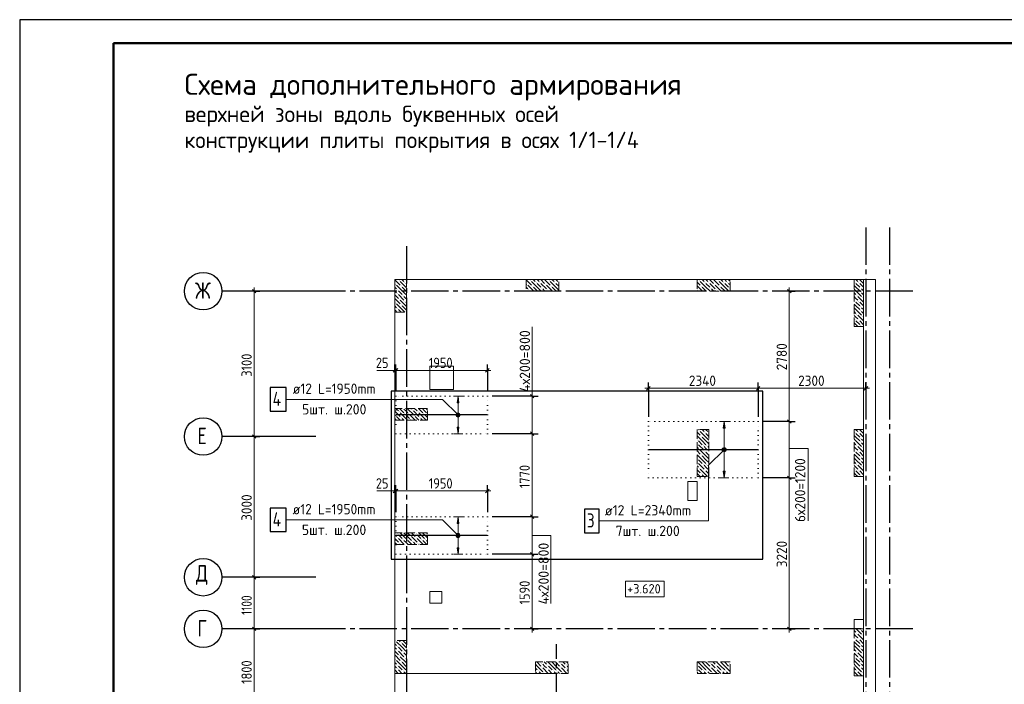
# Model space of a CAD drawing. Header units: millimetres. Extents: x 0 to 42000, y 0 to 29700.
# Tile 2 of 6: x 0 to 21000, y 15530 to 29700. Entities that reach past the tile are written whole.
import ezdxf

# ---------------------------------------------------------------- set-up
doc = ezdxf.new("R2010")
doc.units = ezdxf.units.MM
for name, pattern in [('______2', [270, 200, -70]), ('______5', [1100, 800, -100, 100, -100]), ('______9', [100, 0, -100])]:
    doc.linetypes.add(name, pattern=pattern)
for name, color, linetype, lineweight in [('Standard', 7, 'Continuous', 25), ('ДОП Верх по Х', 7, 'Continuous', 18), ('ЖБ Перекрытие верхний уровень_1', 7, 'Continuous', 18), ('Общий01', 7, 'Continuous', 13), ('Позиционная метка номер позиции', 7, 'Continuous', 13), ('Примечания', 7, 'Continuous', 13), ('Размерная линия_ общее', 7, 'Continuous', 13), ('Текст_ общее', 7, 'Continuous', 25)]:
    doc.layers.add(name, color=color, linetype=linetype, lineweight=lineweight)
doc.layers.add('ЖБ Пилон', color=7, linetype='______2', lineweight=13, true_color=0xa0a0a0)
doc.layers.add('Оси', color=7, linetype='______5', lineweight=13, true_color=0x656565)
doc.styles.add('ISOCPEUR', font='txt')

msp = doc.modelspace()

# ---------------------------------------------------------------- hatches: boundary and pattern name
at = {"layer": 'ДОП Верх по Х', "linetype": 'Continuous', "lineweight": 13, "transparency": 33554687}
for points in [[(9369, 21532), (9349, 21672), (9329, 21532)], [(15047, 20992), (15027, 21132), (15007, 20992)], [(9369, 18962), (9349, 19102), (9329, 18962)]]:
    msp.add_hatch(color=7, dxfattribs=at).paths.add_polyline_path(points)
for points in [[(9369, 21012), (9349, 20872), (9329, 21012)], [(15047, 20072), (15027, 19932), (15007, 20072)], [(9369, 18442), (9349, 18302), (9329, 18442)]]:
    msp.add_hatch(color=7, dxfattribs=at).paths.add_polyline_path(points, flags=16)
at = {"layer": 'ЖБ Пилон', "linetype": 'Continuous', "lineweight": 18, "transparency": 33554687}
for points in [[(8010, 24059), (8016, 24066), (8023, 24059), (8016, 24053)], [(8050, 23939), (8056, 23946), (8063, 23939), (8056, 23933)], [(8090, 24139), (8096, 24146), (8103, 24139), (8096, 24133)], [(8130, 24019), (8136, 24026), (8143, 24019), (8136, 24013)], [(8210, 24099), (8216, 24106), (8223, 24099), (8216, 24093)], [(10810, 24059), (10816, 24066), (10823, 24059), (10816, 24053)], [(10850, 23939), (10856, 23946), (10863, 23939), (10856, 23933)], [(10890, 24139), (10896, 24146), (10903, 24139), (10896, 24133)], [(10930, 24019), (10936, 24026), (10943, 24019), (10936, 24013)], [(11010, 24099), (11016, 24106), (11023, 24099), (11016, 24093)], [(11090, 24099), (11096, 24106), (11103, 24099), (11096, 24093)], [(11130, 23979), (11136, 23986), (11143, 23979), (11136, 23973)], [(11210, 24059), (11216, 24066), (11223, 24059), (11216, 24053)], [(11250, 23939), (11256, 23946), (11263, 23939), (11256, 23933)], [(11290, 24139), (11296, 24146), (11303, 24139), (11296, 24133)], [(11330, 24019), (11336, 24026), (11343, 24019), (11336, 24013)], [(11410, 24099), (11416, 24106), (11423, 24099), (11416, 24093)], [(11490, 24099), (11496, 24106), (11500, 24102), (11500, 24096), (11496, 24093)], [(14450, 23939), (14456, 23946), (14463, 23939), (14456, 23933)], [(14490, 24139), (14496, 24146), (14503, 24139), (14496, 24133)], [(14530, 24019), (14536, 24026), (14543, 24019), (14536, 24013)], [(14610, 24099), (14616, 24106), (14623, 24099), (14616, 24093)], [(14690, 24099), (14696, 24106), (14703, 24099), (14696, 24093)], [(14730, 23979), (14736, 23986), (14743, 23979), (14736, 23973)], [(14810, 24059), (14816, 24066), (14823, 24059), (14816, 24053)], [(14850, 23939), (14856, 23946), (14863, 23939), (14856, 23933)], [(14890, 24139), (14896, 24146), (14903, 24139), (14896, 24133)], [(14930, 24019), (14936, 24026), (14943, 24019), (14936, 24013)], [(15010, 24099), (15016, 24106), (15023, 24099), (15016, 24093)], [(15090, 24099), (15096, 24106), (15103, 24099), (15096, 24093)], [(15130, 23979), (15136, 23986), (15143, 23979), (15136, 23973)], [(17810, 24099), (17816, 24106), (17823, 24099), (17816, 24093)], [(17890, 24099), (17896, 24106), (17903, 24099), (17896, 24093)], [(17930, 23979), (17936, 23986), (17943, 23979), (17936, 23973)], [(8050, 23859), (8056, 23866), (8063, 23859), (8056, 23853)], [(8090, 23739), (8096, 23746), (8103, 23739), (8096, 23733)], [(8170, 23819), (8176, 23826), (8183, 23819), (8176, 23813)], [(17850, 23819), (17856, 23826), (17863, 23819), (17856, 23813)], [(17930, 23899), (17936, 23906), (17943, 23899), (17936, 23893)], [(17970, 23779), (17976, 23786), (17983, 23779), (17976, 23773)], [(8010, 23659), (8016, 23666), (8023, 23659), (8016, 23653)], [(8050, 23539), (8056, 23546), (8063, 23539), (8056, 23533)], [(8130, 23619), (8136, 23626), (8143, 23619), (8136, 23613)], [(8210, 23699), (8216, 23706), (8223, 23699), (8216, 23693)], [(17810, 23699), (17816, 23706), (17823, 23699), (17816, 23693)], [(17890, 23699), (17896, 23706), (17903, 23699), (17896, 23693)], [(17930, 23579), (17936, 23586), (17943, 23579), (17936, 23573)], [(8053, 23462), (8056, 23466), (8060, 23462)], [(17850, 23419), (17856, 23426), (17863, 23419), (17856, 23413)], [(17930, 23499), (17936, 23506), (17943, 23499), (17936, 23493)], [(17970, 23379), (17976, 23386), (17983, 23379), (17976, 23373)], [(17810, 23299), (17816, 23306), (17823, 23299), (17816, 23293)], [(17890, 23299), (17896, 23306), (17903, 23299), (17896, 23293)], [(17930, 23179), (17936, 23186), (17943, 23179), (17936, 23173)], [(8010, 21259), (8016, 21266), (8023, 21259), (8016, 21253)], [(8090, 21339), (8096, 21346), (8103, 21339), (8096, 21333)], [(8130, 21219), (8136, 21226), (8143, 21219), (8136, 21213)], [(8210, 21299), (8216, 21306), (8223, 21299), (8216, 21293)], [(8290, 21299), (8296, 21306), (8303, 21299), (8296, 21293)], [(8370, 21379), (8376, 21386), (8383, 21379), (8376, 21373)], [(8410, 21259), (8416, 21266), (8423, 21259), (8416, 21253)], [(8490, 21339), (8496, 21346), (8503, 21339), (8496, 21333)], [(8530, 21219), (8536, 21226), (8543, 21219), (8536, 21213)], [(8610, 21299), (8616, 21306), (8623, 21299), (8616, 21293)], [(8690, 21299), (8696, 21306), (8700, 21302), (8700, 21296), (8696, 21293)], [(8330, 21179), (8336, 21186), (8343, 21179), (8336, 21173)], [(14490, 20939), (14496, 20946), (14503, 20939), (14496, 20933)], [(14530, 20819), (14536, 20826), (14543, 20819), (14536, 20813)], [(14610, 20899), (14616, 20906), (14623, 20899), (14616, 20893)], [(14690, 20899), (14696, 20906), (14700, 20902), (14700, 20896), (14696, 20893)], [(17810, 20899), (17816, 20906), (17823, 20899), (17816, 20893)], [(17890, 20899), (17896, 20906), (17903, 20899), (17896, 20893)], [(14450, 20739), (14456, 20746), (14463, 20739), (14456, 20733)], [(14450, 20659), (14456, 20666), (14463, 20659), (14456, 20653)], [(14570, 20619), (14576, 20626), (14583, 20619), (14576, 20613)], [(14650, 20619), (14656, 20626), (14663, 20619), (14656, 20613)], [(17850, 20619), (17856, 20626), (17863, 20619), (17856, 20613)], [(17930, 20779), (17936, 20786), (17943, 20779), (17936, 20773)], [(17930, 20699), (17936, 20706), (17943, 20699), (17936, 20693)], [(17970, 20579), (17976, 20586), (17983, 20579), (17976, 20573)], [(14490, 20539), (14496, 20546), (14503, 20539), (14496, 20533)], [(14530, 20419), (14536, 20426), (14543, 20419), (14536, 20413)], [(14610, 20499), (14616, 20506), (14623, 20499), (14616, 20493)], [(14690, 20499), (14696, 20506), (14700, 20502), (14700, 20496), (14696, 20493)], [(17810, 20499), (17816, 20506), (17823, 20499), (17816, 20493)], [(17890, 20499), (17896, 20506), (17903, 20499), (17896, 20493)], [(17930, 20379), (17936, 20386), (17943, 20379), (17936, 20373)], [(14450, 20339), (14456, 20346), (14463, 20339), (14456, 20333)], [(14450, 20259), (14456, 20266), (14463, 20259), (14456, 20253)], [(14570, 20219), (14576, 20226), (14583, 20219), (14576, 20213)], [(14650, 20219), (14656, 20226), (14663, 20219), (14656, 20213)], [(17850, 20219), (17856, 20226), (17863, 20219), (17856, 20213)], [(17930, 20299), (17936, 20306), (17943, 20299), (17936, 20293)], [(17970, 20179), (17976, 20186), (17983, 20179), (17976, 20173)], [(14490, 20139), (14496, 20146), (14503, 20139), (14496, 20133)], [(14530, 20019), (14536, 20026), (14543, 20019), (14536, 20013)], [(14610, 20099), (14616, 20106), (14623, 20099), (14616, 20093)], [(14690, 20099), (14696, 20106), (14700, 20102), (14700, 20096), (14696, 20093)], [(17810, 20099), (17816, 20106), (17823, 20099), (17816, 20093)], [(17890, 20099), (17896, 20106), (17903, 20099), (17896, 20093)], [(17930, 19979), (17936, 19986), (17943, 19979), (17936, 19973)], [(8050, 18739), (8056, 18746), (8063, 18739), (8056, 18733)], [(8330, 18699), (8336, 18706), (8343, 18699), (8336, 18693)], [(8450, 18739), (8456, 18746), (8463, 18739), (8456, 18733)], [(8050, 18659), (8056, 18666), (8063, 18659), (8056, 18653)], [(8090, 18539), (8096, 18546), (8103, 18539), (8096, 18533)], [(8170, 18619), (8176, 18626), (8183, 18619), (8176, 18613)], [(8250, 18619), (8256, 18626), (8263, 18619), (8256, 18613)], [(8370, 18579), (8376, 18586), (8383, 18579), (8376, 18573)], [(8450, 18659), (8456, 18666), (8463, 18659), (8456, 18653)], [(8490, 18539), (8496, 18546), (8503, 18539), (8496, 18533)], [(8570, 18619), (8576, 18626), (8583, 18619), (8576, 18613)], [(8650, 18619), (8656, 18626), (8663, 18619), (8656, 18613)], [(17850, 16619), (17856, 16626), (17863, 16619), (17856, 16613)], [(17930, 16699), (17936, 16706), (17943, 16699), (17936, 16693)], [(8010, 16459), (8013, 16462), (8020, 16462), (8023, 16459), (8016, 16453)], [(8130, 16419), (8136, 16426), (8143, 16419), (8136, 16413)], [(17810, 16499), (17816, 16506), (17823, 16499), (17816, 16493)], [(17890, 16499), (17896, 16506), (17903, 16499), (17896, 16493)], [(17930, 16379), (17936, 16386), (17943, 16379), (17936, 16373)], [(17970, 16579), (17976, 16586), (17983, 16579), (17976, 16573)], [(8050, 16339), (8056, 16346), (8063, 16339), (8056, 16333)], [(8050, 16259), (8056, 16266), (8063, 16259), (8056, 16253)], [(8170, 16219), (8176, 16226), (8183, 16219), (8176, 16213)], [(17850, 16219), (17856, 16226), (17863, 16219), (17856, 16213)], [(17930, 16299), (17936, 16306), (17943, 16299), (17936, 16293)], [(17970, 16179), (17976, 16186), (17983, 16179), (17976, 16173)], [(8010, 16059), (8016, 16066), (8023, 16059), (8016, 16053)], [(8090, 16139), (8096, 16146), (8103, 16139), (8096, 16133)], [(8130, 16019), (8136, 16026), (8143, 16019), (8136, 16013)], [(8210, 16099), (8216, 16106), (8223, 16099), (8216, 16093)], [(11130, 15979), (11136, 15986), (11143, 15979), (11136, 15973)], [(11530, 15979), (11536, 15986), (11543, 15979), (11536, 15973)], [(14730, 15979), (14736, 15986), (14743, 15979), (14736, 15973)], [(15130, 15979), (15136, 15986), (15143, 15979), (15136, 15973)], [(17810, 16099), (17816, 16106), (17823, 16099), (17816, 16093)], [(17890, 16099), (17896, 16106), (17903, 16099), (17896, 16093)], [(17930, 15979), (17936, 15986), (17943, 15979), (17936, 15973)], [(8050, 15939), (8056, 15946), (8063, 15939), (8056, 15933)], [(8050, 15859), (8056, 15866), (8063, 15859), (8056, 15853)], [(8170, 15819), (8176, 15826), (8183, 15819), (8176, 15813)], [(11050, 15819), (11056, 15826), (11063, 15819), (11056, 15813)], [(11130, 15899), (11136, 15906), (11143, 15899), (11136, 15893)], [(11170, 15779), (11176, 15786), (11183, 15779), (11176, 15773)], [(11250, 15939), (11256, 15946), (11263, 15939), (11256, 15933)], [(11250, 15859), (11256, 15866), (11263, 15859), (11256, 15853)], [(11370, 15819), (11376, 15826), (11383, 15819), (11376, 15813)], [(11450, 15819), (11456, 15826), (11463, 15819), (11456, 15813)], [(11530, 15899), (11536, 15906), (11543, 15899), (11536, 15893)], [(11570, 15779), (11576, 15786), (11583, 15779), (11576, 15773)], [(11650, 15939), (11656, 15946), (11663, 15939), (11656, 15933)], [(11650, 15859), (11656, 15866), (11663, 15859), (11656, 15853)], [(14450, 15939), (14456, 15946), (14463, 15939), (14456, 15933)], [(14450, 15859), (14456, 15866), (14463, 15859), (14456, 15853)], [(14570, 15819), (14576, 15826), (14583, 15819), (14576, 15813)], [(14650, 15819), (14656, 15826), (14663, 15819), (14656, 15813)], [(14730, 15899), (14736, 15906), (14743, 15899), (14736, 15893)], [(14770, 15779), (14776, 15786), (14783, 15779), (14776, 15773)], [(14850, 15939), (14856, 15946), (14863, 15939), (14856, 15933)], [(14850, 15859), (14856, 15866), (14863, 15859), (14856, 15853)], [(14970, 15819), (14976, 15826), (14983, 15819), (14976, 15813)], [(15050, 15819), (15056, 15826), (15063, 15819), (15056, 15813)], [(15130, 15899), (15136, 15906), (15143, 15899), (15136, 15893)], [(17850, 15819), (17856, 15826), (17863, 15819), (17856, 15813)], [(17930, 15899), (17936, 15906), (17943, 15899), (17936, 15893)], [(17970, 15779), (17976, 15786), (17983, 15779), (17976, 15773)]]:
    msp.add_hatch(color=7, dxfattribs=at).paths.add_polyline_path(points, flags=16)
at = {"layer": 'Позиционная метка номер позиции', "linetype": 'Continuous', "lineweight": 13, "transparency": 33554687}
for points in [[(9317, 21240), (9361, 21315), (9306, 21261)], [(9306, 21261), (9361, 21315), (9338, 21315)], [(9306, 21261), (9338, 21315), (9306, 21284)], [(9306, 21284), (9338, 21315), (9317, 21304)], [(9317, 21240), (9381, 21304), (9361, 21315)], [(9338, 21229), (9381, 21304), (9317, 21240)], [(9338, 21229), (9392, 21284), (9381, 21304)], [(9361, 21229), (9392, 21284), (9338, 21229)], [(9361, 21229), (9392, 21261), (9392, 21284)], [(9392, 21261), (9361, 21229), (9381, 21240)], [(15059, 20500), (14996, 20564), (14984, 20544)], [(15059, 20500), (14984, 20544), (15039, 20489)], [(15039, 20489), (14984, 20544), (14984, 20521)], [(15039, 20489), (14984, 20521), (15016, 20489)], [(15016, 20489), (14984, 20521), (14996, 20500)], [(15071, 20521), (15016, 20575), (14996, 20564)], [(15071, 20521), (14996, 20564), (15059, 20500)], [(15071, 20544), (15039, 20575), (15016, 20575)], [(15071, 20544), (15016, 20575), (15071, 20521)], [(15039, 20575), (15071, 20544), (15059, 20564)], [(9317, 18670), (9361, 18745), (9306, 18691)], [(9306, 18691), (9361, 18745), (9338, 18745)], [(9306, 18691), (9338, 18745), (9306, 18714)], [(9306, 18714), (9338, 18745), (9317, 18734)], [(9317, 18670), (9381, 18734), (9361, 18745)], [(9338, 18659), (9381, 18734), (9317, 18670)], [(9338, 18659), (9392, 18714), (9381, 18734)], [(9361, 18659), (9392, 18714), (9338, 18659)], [(9361, 18659), (9392, 18691), (9392, 18714)], [(9392, 18691), (9361, 18659), (9381, 18670)]]:
    msp.add_hatch(color=7, dxfattribs=at).paths.add_polyline_path(points)

# ---------------------------------------------------------------- linework, layer by layer
at = {"layer": 'Standard', "color": 7, "linetype": 'Continuous', "lineweight": 25, "transparency": 33554687}
msp.add_line((2000, 29200), (2000, 1058), dxfattribs=at)
msp.add_lwpolyline([(0, 0), (42000, 0), (42000, 29700), (0, 29700), (0, 0)], close=True, dxfattribs=at)
at = {"layer": 'Standard', "color": 7, "linetype": 'Continuous', "lineweight": 50, "transparency": 33554687}
msp.add_lwpolyline([(2000, 29200), (41500, 29200), (41500, 500), (2000, 500), (2000, 29200)], close=True, dxfattribs=at)
at = {"layer": 'Standard', "color": 7, "linetype": 'Continuous', "lineweight": 13, "transparency": 33554687}
for points in [[(41500, 29200), (2000, 29200), (2000, 6000), (41500, 6000), (41500, 29200)], [(8000, 10162), (18000, 10162), (18000, 24162), (8000, 24162), (8000, 10162)], [(8000, 10162), (18250, 10162), (18250, 24162), (8000, 24162), (8000, 10162)]]:
    msp.add_lwpolyline(points, dxfattribs=at)
at = {"layer": 'Standard', "color": 254, "linetype": 'Continuous', "lineweight": 25, "true_color": 0xc4c4ff, "transparency": 33554687}
msp.add_lwpolyline([(7925, 18196), (15850, 18196), (15850, 21778), (7925, 21778), (7925, 18196)], dxfattribs=at)
at = {"layer": 'ДОП Верх по Х', "color": 7, "linetype": 'Continuous', "lineweight": 13, "transparency": 33554687}
for p, q in [((9349, 21672), (9249, 21672)), ((9349, 21672), (9329, 21532)), ((9369, 21532), (9349, 21672)), ((9349, 21672), (9449, 21672)), ((9349, 21672), (9349, 21672)), ((9329, 21532), (9369, 21532)), ((9349, 21012), (9349, 21532)), ((9349, 20872), (9329, 21012)), ((9329, 21012), (9369, 21012)), ((9369, 21012), (9349, 20872)), ((15027, 21132), (14927, 21132)), ((15027, 21132), (15007, 20992)), ((15047, 20992), (15027, 21132)), ((15027, 21132), (15127, 21132)), ((15027, 21132), (15027, 21132)), ((9349, 20872), (9249, 20872)), ((9349, 20872), (9449, 20872)), ((9349, 20872), (9349, 20872)), ((15007, 20992), (15047, 20992)), ((15027, 20072), (15027, 20992)), ((15027, 19932), (15007, 20072)), ((15007, 20072), (15047, 20072)), ((15047, 20072), (15027, 19932)), ((15027, 19932), (14927, 19932)), ((15027, 19932), (15127, 19932)), ((15027, 19932), (15027, 19932)), ((9349, 19102), (9249, 19102)), ((9349, 19102), (9329, 18962)), ((9329, 18962), (9369, 18962)), ((9369, 18962), (9349, 19102)), ((9349, 19102), (9449, 19102)), ((9349, 19102), (9349, 19102)), ((9349, 18442), (9349, 18962)), ((9349, 18302), (9249, 18302)), ((9349, 18302), (9329, 18442)), ((9329, 18442), (9369, 18442)), ((9369, 18442), (9349, 18302)), ((9349, 18302), (9449, 18302)), ((9349, 18302), (9349, 18302))]:
    msp.add_line(p, q, dxfattribs=at)
at = {"layer": 'ДОП Верх по Х', "color": 7, "linetype": 'Continuous', "lineweight": 25, "transparency": 33554687}
for p, q in [((9969, 21272), (8031, 21272)), ((15744, 20532), (13416, 20532)), ((9969, 18702), (8031, 18702))]:
    msp.add_line(p, q, dxfattribs=at)
for points in [[(5345, 21355), (5685, 21355), (5685, 21855), (5345, 21855), (5345, 21355)], [(5345, 18785), (5685, 18785), (5685, 19285), (5345, 19285), (5345, 18785)], [(12047, 18763), (12357, 18763), (12357, 19263), (12047, 19263), (12047, 18763)]]:
    msp.add_lwpolyline(points, dxfattribs=at)
at = {"layer": 'ЖБ Перекрытие верхний уровень_1', "color": 7, "linetype": 'Continuous', "lineweight": 18, "transparency": 33554687}
for p, q in [((18250, 24162), (8000, 24162)), ((8000, 24162), (8000, 15762)), ((18250, 10162), (18250, 24162)), ((9250, 22312), (8750, 22312)), ((8750, 22312), (8750, 21812)), ((9250, 21812), (9250, 22312)), ((8750, 21812), (9250, 21812)), ((14450, 19852), (14250, 19852)), ((14250, 19852), (14250, 19452)), ((14450, 19452), (14450, 19852)), ((14250, 19452), (14450, 19452)), ((9000, 17512), (8750, 17512)), ((8750, 17512), (8750, 17262)), ((9000, 17262), (9000, 17512)), ((8750, 17262), (9000, 17262)), ((18000, 16912), (17800, 16912)), ((17800, 16912), (17800, 16712)), ((18000, 16712), (18000, 16912)), ((17800, 16712), (18000, 16712)), ((8000, 15762), (11450, 15762)), ((11450, 15762), (11450, 12962))]:
    msp.add_line(p, q, dxfattribs=at)
at = {"layer": 'ЖБ Пилон', "color": 253, "linetype": '______2', "lineweight": 13, "true_color": 0xa0a0a0, "transparency": 33554687}
for p, q in [((8250, 24162), (8000, 24162)), ((8000, 24162), (8000, 23462)), ((8250, 23462), (8250, 24162)), ((10800, 24162), (10800, 23912)), ((11500, 24162), (10800, 24162)), ((11500, 23912), (11500, 24162)), ((14450, 24162), (14450, 23912)), ((15150, 24162), (14450, 24162)), ((15150, 23912), (15150, 24162)), ((18000, 24162), (17800, 24162)), ((17800, 24162), (17800, 23162)), ((18000, 23162), (18000, 24162)), ((10800, 23912), (11500, 23912)), ((14450, 23912), (15150, 23912)), ((8000, 23462), (8250, 23462)), ((17800, 23162), (18000, 23162)), ((8000, 21412), (8000, 21162)), ((8700, 21412), (8000, 21412)), ((8700, 21162), (8700, 21412)), ((8000, 21162), (8700, 21162)), ((14700, 20962), (14450, 20962)), ((14450, 20962), (14450, 19962)), ((14700, 19962), (14700, 20962)), ((18000, 20962), (17800, 20962)), ((17800, 20962), (17800, 19962)), ((18000, 19962), (18000, 20962)), ((14450, 19962), (14700, 19962)), ((17800, 19962), (18000, 19962)), ((8000, 18762), (8000, 18512)), ((8700, 18762), (8000, 18762)), ((8700, 18512), (8700, 18762)), ((8000, 18512), (8700, 18512)), ((18000, 16712), (17800, 16712)), ((17800, 16712), (17800, 15712)), ((18000, 15712), (18000, 16712)), ((8250, 16462), (8000, 16462)), ((8000, 16462), (8000, 15762)), ((8250, 15762), (8250, 16462)), ((11000, 16012), (11000, 15762)), ((11700, 16012), (11000, 16012)), ((11700, 15762), (11700, 16012)), ((14450, 16012), (14450, 15762)), ((15150, 16012), (14450, 16012)), ((15150, 15762), (15150, 16012)), ((8000, 15762), (8250, 15762)), ((11000, 15762), (11700, 15762)), ((14450, 15762), (15150, 15762)), ((17800, 15712), (18000, 15712))]:
    msp.add_line(p, q, dxfattribs=at)
at = {"layer": 'ЖБ Пилон', "color": 9, "linetype": 'Continuous', "lineweight": 18, "true_color": 0xc7c7c7, "transparency": 33554687}
for p, q in [((8000, 24156), (8116, 24039)), ((8073, 24162), (8076, 24159)), ((8153, 24162), (8196, 24119)), ((8236, 24159), (8233, 24162)), ((8250, 24146), (8236, 24159)), ((10800, 24156), (10916, 24039)), ((10873, 24162), (10876, 24159)), ((10953, 24162), (10996, 24119)), ((11036, 24159), (11033, 24162)), ((11076, 24119), (11036, 24159)), ((11113, 24162), (11196, 24079)), ((11196, 24159), (11316, 24039)), ((11273, 24162), (11276, 24159)), ((11353, 24162), (11396, 24119)), ((11436, 24159), (11433, 24162)), ((11476, 24119), (11436, 24159)), ((14473, 24162), (14476, 24159)), ((14553, 24162), (14596, 24119)), ((14636, 24159), (14633, 24162)), ((14676, 24119), (14636, 24159)), ((14713, 24162), (14796, 24079)), ((14796, 24159), (14916, 24039)), ((14873, 24162), (14876, 24159)), ((14953, 24162), (14996, 24119)), ((15036, 24159), (15033, 24162)), ((15076, 24119), (15036, 24159)), ((15113, 24162), (15150, 24126)), ((17836, 24159), (17833, 24162)), ((17876, 24119), (17836, 24159)), ((17913, 24162), (17996, 24079)), ((17996, 24159), (18000, 24156)), ((8000, 23996), (8036, 23959)), ((8156, 23919), (8036, 24039)), ((8236, 23999), (8116, 24119)), ((8156, 23999), (8236, 23919)), ((8236, 24079), (8250, 24066)), ((8236, 23999), (8250, 23986)), ((10800, 23996), (10836, 23959)), ((10956, 23919), (10836, 24039)), ((11036, 23999), (10916, 24119)), ((10956, 23999), (11036, 23919)), ((11036, 24079), (11116, 23999)), ((11036, 23999), (11116, 23919)), ((11116, 24079), (11236, 23959)), ((11196, 23919), (11156, 23959)), ((11356, 23919), (11236, 24039)), ((11436, 23999), (11316, 24119)), ((11356, 23999), (11436, 23919)), ((11436, 24079), (11500, 24016)), ((11436, 23999), (11500, 23936)), ((14450, 24106), (14516, 24039)), ((14556, 23919), (14450, 24026)), ((14636, 23999), (14516, 24119)), ((14556, 23999), (14636, 23919)), ((14636, 24079), (14716, 23999)), ((14636, 23999), (14716, 23919)), ((14716, 24079), (14836, 23959)), ((14796, 23919), (14756, 23959)), ((14956, 23919), (14836, 24039)), ((15036, 23999), (14916, 24119)), ((14956, 23999), (15036, 23919)), ((15036, 24079), (15116, 23999)), ((15036, 23999), (15116, 23919)), ((15116, 24079), (15150, 24046)), ((17836, 23999), (17800, 24036)), ((17800, 23956), (17836, 23919)), ((17836, 24079), (17916, 23999)), ((17836, 23999), (17916, 23919)), ((17916, 24079), (18000, 23996)), ((17996, 23919), (17956, 23959)), ((8036, 23879), (8000, 23916)), ((8000, 23836), (8076, 23759)), ((8000, 23756), (8116, 23639)), ((8076, 23919), (8156, 23839)), ((8076, 23839), (8196, 23719)), ((8156, 23919), (8236, 23839)), ((8236, 23759), (8196, 23799)), ((8236, 23919), (8250, 23906)), ((8250, 23746), (8236, 23759)), ((10803, 23912), (10800, 23916)), ((10876, 23919), (10883, 23912)), ((10956, 23919), (10963, 23912)), ((11036, 23919), (11043, 23912)), ((11203, 23912), (11196, 23919)), ((11276, 23919), (11283, 23912)), ((11356, 23919), (11363, 23912)), ((11436, 23919), (11443, 23912)), ((14476, 23919), (14483, 23912)), ((14556, 23919), (14563, 23912)), ((14636, 23919), (14643, 23912)), ((14803, 23912), (14796, 23919)), ((14876, 23919), (14883, 23912)), ((14956, 23919), (14963, 23912)), ((15036, 23919), (15043, 23912)), ((17800, 23876), (17836, 23839)), ((17836, 23759), (17800, 23796)), ((17836, 23919), (17956, 23799)), ((17876, 23719), (17836, 23759)), ((17876, 23799), (17996, 23679)), ((17956, 23879), (18000, 23836)), ((18000, 23916), (17996, 23919)), ((17996, 23759), (18000, 23756)), ((8000, 23596), (8036, 23559)), ((8156, 23519), (8036, 23639)), ((8236, 23599), (8116, 23719)), ((8156, 23599), (8236, 23519)), ((8236, 23679), (8250, 23666)), ((8236, 23599), (8250, 23586)), ((17836, 23599), (17800, 23636)), ((17800, 23556), (17836, 23519)), ((17836, 23679), (17916, 23599)), ((17836, 23599), (17916, 23519)), ((17916, 23679), (18000, 23596)), ((17996, 23519), (17956, 23559)), ((8036, 23479), (8000, 23516)), ((8076, 23519), (8133, 23462)), ((8156, 23519), (8213, 23462)), ((8236, 23519), (8250, 23506)), ((17800, 23476), (17836, 23439)), ((17836, 23359), (17800, 23396)), ((17836, 23519), (17956, 23399)), ((17876, 23319), (17836, 23359)), ((17876, 23399), (17996, 23279)), ((17956, 23479), (18000, 23436)), ((18000, 23516), (17996, 23519)), ((17996, 23359), (18000, 23356)), ((17836, 23199), (17800, 23236)), ((17836, 23279), (17916, 23199)), ((17836, 23199), (17873, 23162)), ((17916, 23279), (18000, 23196)), ((8000, 21356), (8116, 21239)), ((8023, 21412), (8076, 21359)), ((8113, 21162), (8036, 21239)), ((8103, 21412), (8196, 21319)), ((8236, 21199), (8116, 21319)), ((8236, 21359), (8196, 21399)), ((8276, 21319), (8236, 21359)), ((8236, 21279), (8316, 21199)), ((8276, 21399), (8396, 21279)), ((8316, 21279), (8433, 21162)), ((8343, 21412), (8356, 21399)), ((8396, 21359), (8516, 21239)), ((8423, 21412), (8476, 21359)), ((8513, 21162), (8436, 21239)), ((8503, 21412), (8596, 21319)), ((8636, 21199), (8516, 21319)), ((8636, 21359), (8596, 21399)), ((8676, 21319), (8636, 21359)), ((8636, 21279), (8700, 21216)), ((8676, 21399), (8700, 21376)), ((8000, 21196), (8033, 21162)), ((8156, 21199), (8193, 21162)), ((8236, 21199), (8273, 21162)), ((8556, 21199), (8593, 21162)), ((8636, 21199), (8673, 21162)), ((14450, 20906), (14516, 20839)), ((14556, 20719), (14450, 20826)), ((14473, 20962), (14476, 20959)), ((14636, 20799), (14516, 20919)), ((14553, 20962), (14596, 20919)), ((14556, 20799), (14636, 20719)), ((14636, 20959), (14633, 20962)), ((14676, 20919), (14636, 20959)), ((14636, 20879), (14700, 20816)), ((14636, 20799), (14700, 20736)), ((17836, 20799), (17800, 20836)), ((17836, 20959), (17833, 20962)), ((17876, 20919), (17836, 20959)), ((17836, 20879), (17916, 20799)), ((17836, 20799), (17916, 20719)), ((17913, 20962), (17996, 20879)), ((17916, 20879), (18000, 20796)), ((17996, 20959), (18000, 20956)), ((14450, 20586), (14476, 20559)), ((14476, 20719), (14556, 20639)), ((14476, 20639), (14596, 20519)), ((14556, 20719), (14636, 20639)), ((14636, 20559), (14596, 20599)), ((14636, 20719), (14700, 20656)), ((14676, 20599), (14700, 20576)), ((17800, 20756), (17836, 20719)), ((17800, 20676), (17836, 20639)), ((17836, 20559), (17800, 20596)), ((17836, 20719), (17956, 20599)), ((17876, 20599), (17996, 20479)), ((17996, 20719), (17956, 20759)), ((17956, 20679), (18000, 20636)), ((18000, 20716), (17996, 20719)), ((14450, 20506), (14516, 20439)), ((14556, 20319), (14450, 20426)), ((14636, 20399), (14516, 20519)), ((14556, 20399), (14636, 20319)), ((14676, 20519), (14636, 20559)), ((14636, 20479), (14700, 20416)), ((14636, 20399), (14700, 20336)), ((17836, 20399), (17800, 20436)), ((17876, 20519), (17836, 20559)), ((17836, 20479), (17916, 20399)), ((17836, 20399), (17916, 20319)), ((17916, 20479), (18000, 20396)), ((17996, 20559), (18000, 20556)), ((14450, 20186), (14476, 20159)), ((14476, 20319), (14556, 20239)), ((14476, 20239), (14596, 20119)), ((14556, 20319), (14636, 20239)), ((14636, 20159), (14596, 20199)), ((14636, 20319), (14700, 20256)), ((14676, 20199), (14700, 20176)), ((17800, 20356), (17836, 20319)), ((17800, 20276), (17836, 20239)), ((17836, 20159), (17800, 20196)), ((17836, 20319), (17956, 20199)), ((17876, 20199), (17996, 20079)), ((17996, 20319), (17956, 20359)), ((17956, 20279), (18000, 20236)), ((18000, 20316), (17996, 20319)), ((14450, 20106), (14516, 20039)), ((14513, 19962), (14450, 20026)), ((14636, 19999), (14516, 20119)), ((14556, 19999), (14593, 19962)), ((14676, 20119), (14636, 20159)), ((14636, 20079), (14700, 20016)), ((14636, 19999), (14673, 19962)), ((17836, 19999), (17800, 20036)), ((17876, 20119), (17836, 20159)), ((17836, 20079), (17916, 19999)), ((17836, 19999), (17873, 19962)), ((17916, 20079), (18000, 19996)), ((17996, 20159), (18000, 20156)), ((8036, 18679), (8000, 18716)), ((8033, 18762), (8036, 18759)), ((8076, 18719), (8156, 18639)), ((8156, 18719), (8113, 18762)), ((8156, 18719), (8236, 18639)), ((8193, 18762), (8236, 18719)), ((8236, 18719), (8356, 18599)), ((8273, 18762), (8316, 18719)), ((8396, 18719), (8356, 18759)), ((8436, 18679), (8396, 18719)), ((8433, 18762), (8436, 18759)), ((8476, 18719), (8556, 18639)), ((8556, 18719), (8513, 18762)), ((8556, 18719), (8636, 18639)), ((8593, 18762), (8636, 18719)), ((8636, 18719), (8700, 18656)), ((8673, 18762), (8700, 18736)), ((8000, 18636), (8076, 18559)), ((8000, 18556), (8043, 18512)), ((8076, 18639), (8196, 18519)), ((8123, 18512), (8116, 18519)), ((8236, 18559), (8196, 18599)), ((8276, 18519), (8236, 18559)), ((8276, 18599), (8363, 18512)), ((8356, 18679), (8476, 18559)), ((8396, 18559), (8443, 18512)), ((8476, 18639), (8596, 18519)), ((8523, 18512), (8516, 18519)), ((8636, 18559), (8596, 18599)), ((8676, 18519), (8636, 18559)), ((8676, 18599), (8700, 18576)), ((17800, 16676), (17836, 16639)), ((17836, 16559), (17800, 16596)), ((17843, 16712), (17956, 16599)), ((17876, 16599), (17996, 16479)), ((17956, 16679), (18000, 16636)), ((8000, 16396), (8036, 16359)), ((8156, 16319), (8036, 16439)), ((8093, 16462), (8116, 16439)), ((8156, 16399), (8236, 16319)), ((8236, 16399), (8173, 16462)), ((8236, 16399), (8250, 16386)), ((17836, 16399), (17800, 16436)), ((17876, 16519), (17836, 16559)), ((17836, 16479), (17916, 16399)), ((17836, 16399), (17916, 16319)), ((17916, 16479), (18000, 16396)), ((17996, 16559), (18000, 16556)), ((8036, 16279), (8000, 16316)), ((8000, 16236), (8076, 16159)), ((8076, 16319), (8156, 16239)), ((8076, 16239), (8196, 16119)), ((8156, 16319), (8236, 16239)), ((8236, 16159), (8196, 16199)), ((8236, 16319), (8250, 16306)), ((17800, 16356), (17836, 16319)), ((17800, 16276), (17836, 16239)), ((17836, 16159), (17800, 16196)), ((17836, 16319), (17956, 16199)), ((17876, 16199), (17996, 16079)), ((17996, 16319), (17956, 16359)), ((17956, 16279), (18000, 16236)), ((18000, 16316), (17996, 16319)), ((8000, 16156), (8116, 16039)), ((8000, 15996), (8036, 15959)), ((8156, 15919), (8036, 16039)), ((8236, 15999), (8116, 16119)), ((8156, 15999), (8236, 15919)), ((8250, 16146), (8236, 16159)), ((8236, 16079), (8250, 16066)), ((8236, 15999), (8250, 15986)), ((11036, 15999), (11023, 16012)), ((11036, 15999), (11116, 15919)), ((11103, 16012), (11116, 15999)), ((11183, 16012), (11236, 15959)), ((11356, 15919), (11263, 16012)), ((11356, 15999), (11436, 15919)), ((11436, 15999), (11423, 16012)), ((11436, 15999), (11516, 15919)), ((11503, 16012), (11516, 15999)), ((11583, 16012), (11636, 15959)), ((11700, 15976), (11663, 16012)), ((14556, 15919), (14463, 16012)), ((14556, 15999), (14636, 15919)), ((14636, 15999), (14623, 16012)), ((14636, 15999), (14716, 15919)), ((14703, 16012), (14716, 15999)), ((14783, 16012), (14836, 15959)), ((14956, 15919), (14863, 16012)), ((14956, 15999), (15036, 15919)), ((15036, 15999), (15023, 16012)), ((15036, 15999), (15116, 15919)), ((15103, 16012), (15116, 15999)), ((17836, 15999), (17800, 16036)), ((17876, 16119), (17836, 16159)), ((17836, 16079), (17916, 15999)), ((17836, 15999), (17916, 15919)), ((17916, 16079), (18000, 15996)), ((17996, 16159), (18000, 16156)), ((8036, 15879), (8000, 15916)), ((8000, 15836), (8073, 15762)), ((8076, 15919), (8156, 15839)), ((8076, 15839), (8153, 15762)), ((8156, 15919), (8236, 15839)), ((8233, 15762), (8196, 15799)), ((8236, 15919), (8250, 15906)), ((11000, 15956), (11036, 15919)), ((11000, 15876), (11036, 15839)), ((11033, 15762), (11000, 15796)), ((11036, 15919), (11156, 15799)), ((11076, 15799), (11113, 15762)), ((11196, 15919), (11156, 15959)), ((11156, 15879), (11273, 15762)), ((11236, 15879), (11196, 15919)), ((11276, 15919), (11356, 15839)), ((11276, 15839), (11353, 15762)), ((11356, 15919), (11436, 15839)), ((11433, 15762), (11396, 15799)), ((11436, 15919), (11556, 15799)), ((11476, 15799), (11513, 15762)), ((11596, 15919), (11556, 15959)), ((11556, 15879), (11673, 15762)), ((11636, 15879), (11596, 15919)), ((11676, 15919), (11700, 15896)), ((11676, 15839), (11700, 15816)), ((14450, 15786), (14473, 15762)), ((14476, 15919), (14556, 15839)), ((14476, 15839), (14553, 15762)), ((14556, 15919), (14636, 15839)), ((14633, 15762), (14596, 15799)), ((14636, 15919), (14756, 15799)), ((14676, 15799), (14713, 15762)), ((14796, 15919), (14756, 15959)), ((14756, 15879), (14873, 15762)), ((14836, 15879), (14796, 15919)), ((14876, 15919), (14956, 15839)), ((14876, 15839), (14953, 15762)), ((14956, 15919), (15036, 15839)), ((15033, 15762), (14996, 15799)), ((15036, 15919), (15150, 15806)), ((15076, 15799), (15113, 15762)), ((17800, 15956), (17836, 15919)), ((17800, 15876), (17836, 15839)), ((17836, 15759), (17800, 15796)), ((17836, 15919), (17956, 15799)), ((17876, 15719), (17836, 15759)), ((17876, 15799), (17963, 15712)), ((17996, 15919), (17956, 15959)), ((17956, 15879), (18000, 15836)), ((18000, 15916), (17996, 15919)), ((17996, 15759), (18000, 15756))]:
    msp.add_line(p, q, dxfattribs=at)
at = {"layer": 'Общий01', "color": 7, "linetype": 'Continuous', "lineweight": 18, "transparency": 33554687}
msp.add_lwpolyline([(12921, 17394), (13748, 17394), (13748, 17727), (12921, 17727), (12921, 17394)], dxfattribs=at)
at = {"layer": 'Оси', "color": 8, "linetype": '______5', "lineweight": -3, "transparency": 33554687}
for p, q in [((18050, 25273), (18050, 8776)), ((18550, 25273), (18550, 8776)), ((8250, 24873), (8250, 8776)), ((19047, 23912), (6314, 23912)), ((19047, 16712), (6314, 16712)), ((11450, 7276), (11450, 16386))]:
    msp.add_line(p, q, dxfattribs=at)
at = {"layer": 'Оси', "color": 7, "linetype": 'Continuous', "lineweight": 25, "transparency": 33554687}
for p, q in [((6314, 23912), (4314, 23912)), ((6314, 20812), (4314, 20812)), ((6314, 17812), (4314, 17812)), ((6314, 16712), (4314, 16712))]:
    msp.add_line(p, q, dxfattribs=at)
at = {"layer": 'Оси', "color": 251, "linetype": 'Continuous', "lineweight": 13, "true_color": 0x656565, "transparency": 33554687}
for p, q in [((10930, 21672), (10930, 23152)), ((8000, 22222), (7620, 22222)), ((8000, 19653), (7620, 19653))]:
    msp.add_line(p, q, dxfattribs=at)
for points in [[(16414, 20556), (16814, 20556), (16814, 19016)], [(10930, 18702), (11330, 18702), (11330, 17252)]]:
    msp.add_lwpolyline(points, dxfattribs=at)
at = {"layer": 'Оси', "color": 7, "linetype": 'Continuous', "lineweight": 25, "transparency": 33554687}
for centre in [(3914, 23912), (3914, 20812), (3914, 17812), (3914, 16712)]:
    msp.add_circle(centre, 400, dxfattribs=at)
at = {"layer": 'Позиционная метка номер позиции', "color": 7, "linetype": 'Continuous', "lineweight": 13, "transparency": 33554687}
for p, q in [((9317, 21304), (9317, 21304)), ((9317, 21240), (9317, 21240)), ((9381, 21304), (9381, 21304)), ((9381, 21240), (9381, 21240)), ((14996, 20564), (14996, 20564)), ((14996, 20500), (14996, 20500)), ((15059, 20564), (15059, 20564)), ((15059, 20500), (15059, 20500)), ((9317, 18734), (9317, 18734)), ((9381, 18734), (9381, 18734)), ((9317, 18670), (9317, 18670)), ((9381, 18670), (9381, 18670))]:
    msp.add_line(p, q, dxfattribs=at)
for points in [[(9349, 21272), (9016, 21605), (5685, 21605)], [(15027, 20532), (14694, 20199), (14694, 19013), (12357, 19013)], [(9349, 18702), (9016, 19035), (5685, 19035)]]:
    msp.add_lwpolyline(points, dxfattribs=at)
for centre in [(9349, 21272), (15027, 20532), (9349, 18702)]:
    msp.add_circle(centre, 45, dxfattribs=at)
at = {"layer": 'Примечания', "color": 7, "linetype": '______9', "lineweight": 13, "transparency": 33554687}
for p, q in [((8025, 21672), (8025, 20872)), ((9975, 21672), (8025, 21672)), ((9975, 20872), (9975, 21672)), ((13410, 21132), (13410, 19932)), ((15750, 21132), (13410, 21132)), ((15750, 19932), (15750, 21132)), ((8025, 20872), (9975, 20872)), ((13410, 19932), (15750, 19932)), ((8025, 19102), (8025, 18302)), ((9975, 19102), (8025, 19102)), ((9975, 18302), (9975, 19102)), ((8025, 18302), (9975, 18302))]:
    msp.add_line(p, q, dxfattribs=at)
at = {"layer": 'Размерная линия_ общее', "color": 7, "linetype": 'Continuous', "lineweight": 25, "transparency": 33554687}
for p, q in [((4963, 23950), (5038, 23875)), ((4963, 20850), (5038, 20775)), ((4963, 17850), (5038, 17775)), ((4963, 16750), (5038, 16675))]:
    msp.add_line(p, q, dxfattribs=at)
at = {"layer": 'Размерная линия_ общее', "color": 7, "linetype": 'Continuous', "lineweight": 13, "transparency": 33554687}
for p, q in [((5000, 23912), (5000, 23987)), ((5000, 20812), (5000, 17812)), ((5000, 17812), (5000, 16712)), ((5000, 16712), (5000, 14912))]:
    msp.add_line(p, q, dxfattribs=at)
at = {"layer": 'Размерная линия_ общее', "color": 251, "linetype": 'Continuous', "lineweight": 25, "true_color": 0x656565, "transparency": 33554687}
for p, q in [((16376, 23950), (16451, 23875)), ((8037, 22260), (7962, 22185)), ((8062, 22260), (7987, 22185)), ((10012, 22260), (9937, 22185)), ((13372, 21804), (13447, 21879)), ((15712, 21804), (15787, 21879)), ((18012, 21804), (18087, 21879)), ((10892, 21710), (10967, 21635)), ((16376, 21170), (16451, 21095)), ((10892, 20910), (10967, 20835)), ((16376, 19970), (16451, 19895)), ((8037, 19690), (7962, 19615)), ((8062, 19690), (7987, 19615)), ((10012, 19690), (9937, 19615)), ((10892, 19140), (10967, 19065)), ((10892, 18340), (10967, 18265)), ((10892, 16750), (10967, 16675)), ((16376, 16750), (16451, 16675))]:
    msp.add_line(p, q, dxfattribs=at)
at = {"layer": 'Размерная линия_ общее', "color": 251, "linetype": 'Continuous', "lineweight": 13, "true_color": 0x656565, "transparency": 33554687}
for p, q in [((16414, 23912), (16414, 23987)), ((8000, 22222), (7925, 22222)), ((8025, 22222), (8000, 22222)), ((9975, 22222), (8025, 22222)), ((9975, 22222), (10050, 22222)), ((13410, 21842), (13335, 21842)), ((13410, 21842), (15750, 21842)), ((15750, 21842), (18050, 21842)), ((18050, 21842), (18125, 21842)), ((10930, 21672), (10930, 21747)), ((16414, 21132), (16414, 19932)), ((10930, 20872), (10930, 19102)), ((16414, 19932), (16414, 16712)), ((8000, 19653), (7925, 19653)), ((8025, 19653), (8000, 19653)), ((9975, 19653), (8025, 19653)), ((9975, 19653), (10050, 19653)), ((10930, 19102), (10930, 18302)), ((10930, 18302), (10930, 16712)), ((10930, 16712), (10930, 16637)), ((16414, 16712), (16414, 16637))]:
    msp.add_line(p, q, dxfattribs=at)
at = {"layer": 'Размерная линия_ общее', "color": 253, "linetype": 'Continuous', "lineweight": -3, "true_color": 0xa0a0a0, "transparency": 33554687}
for p, q in [((5000, 23912), (4514, 23912)), ((5000, 23912), (4875, 23912)), ((5000, 23912), (5125, 23912)), ((5000, 20812), (4875, 20812)), ((5000, 20812), (5125, 20812)), ((5000, 20812), (5000, 20812)), ((5000, 17812), (4875, 17812)), ((5000, 17812), (5125, 17812)), ((5000, 16712), (4875, 16712)), ((5000, 16712), (5125, 16712))]:
    msp.add_line(p, q, dxfattribs=at)
at = {"layer": 'Размерная линия_ общее', "color": 251, "linetype": 'Continuous', "lineweight": -3, "true_color": 0x656565, "transparency": 33554687}
for p, q in [((16414, 23912), (16289, 23912)), ((16414, 23912), (16539, 23912)), ((16414, 23912), (16414, 23912)), ((8000, 22222), (8000, 22348)), ((8025, 22222), (8025, 22348)), ((9975, 22222), (9975, 22348)), ((8000, 22222), (8000, 22098)), ((8000, 22222), (8000, 22060)), ((8025, 22222), (8025, 22098)), ((8025, 22222), (8025, 21772)), ((9975, 22222), (9975, 22098)), ((9975, 22222), (9975, 21772)), ((13410, 21842), (13410, 21967)), ((13410, 21842), (13410, 21717)), ((13410, 21842), (13410, 21232)), ((15750, 21842), (15750, 21967)), ((15750, 21842), (15750, 21717)), ((15750, 21842), (15750, 21232)), ((18050, 21842), (18050, 21967)), ((18050, 21842), (18050, 21717)), ((18050, 21842), (18050, 21842)), ((10930, 21672), (10805, 21672)), ((10930, 21672), (11055, 21672)), ((16414, 21132), (16289, 21132)), ((16414, 21132), (16539, 21132)), ((10930, 20872), (10805, 20872)), ((10930, 20872), (11055, 20872)), ((8000, 19653), (8000, 19778)), ((8025, 19653), (8025, 19778)), ((9975, 19653), (9975, 19778)), ((16414, 19932), (16289, 19932)), ((16414, 19932), (16539, 19932)), ((8000, 19653), (8000, 19528)), ((8000, 19653), (8000, 19490)), ((8025, 19653), (8025, 19528)), ((8025, 19653), (8025, 19202)), ((9975, 19653), (9975, 19528)), ((9975, 19653), (9975, 19202)), ((10930, 19102), (10805, 19102)), ((10930, 19102), (11055, 19102)), ((10930, 18302), (10805, 18302)), ((10930, 18302), (11055, 18302)), ((10930, 16712), (10602, 16712)), ((10930, 16712), (10805, 16712)), ((10930, 16712), (11055, 16712)), ((16414, 16712), (16289, 16712)), ((16414, 16712), (16539, 16712)), ((16414, 16712), (16414, 16712))]:
    msp.add_line(p, q, dxfattribs=at)
at = {"layer": 'Размерная линия_ общее', "color": 7, "linetype": 'Continuous', "lineweight": 13, "transparency": 33554687}
msp.add_lwpolyline([(5000, 23912), (5000, 21985), (5000, 21985), (5000, 20812)], dxfattribs=at)
at = {"layer": 'Размерная линия_ общее', "color": 251, "linetype": 'Continuous', "lineweight": 13, "true_color": 0x656565, "transparency": 33554687}
for points in [[(16414, 23912), (16414, 22126), (16414, 22126), (16414, 21794), (16414, 21794), (16414, 21132)], [(10930, 21672), (10930, 21662), (10930, 21662), (10930, 21257), (10930, 21257), (10930, 20872)]]:
    msp.add_lwpolyline(points, dxfattribs=at)
at = {"layer": 'Размерная линия_ общее', "color": 251, "linetype": 'Continuous', "lineweight": -3, "true_color": 0x656565, "transparency": 33554687}
for points in [[(10930, 21672), (10922, 21672), (10922, 21672), (10917, 21672), (10917, 21672), (10917, 21672), (10917, 21672), (10075, 21672)], [(16414, 21132), (16397, 21132), (16397, 21132), (15850, 21132)], [(10930, 20872), (10916, 20872), (10916, 20872), (10915, 20872), (10915, 20872), (10075, 20872)], [(16414, 19932), (16397, 19932), (16397, 19932), (15850, 19932)], [(10930, 19102), (10914, 19102), (10914, 19102), (10075, 19102)], [(10930, 18302), (10914, 18302), (10914, 18302), (10075, 18302)]]:
    msp.add_lwpolyline(points, dxfattribs=at)
at = {"layer": 'Размерная линия_ общее', "color": 253, "linetype": 'Continuous', "lineweight": -3, "true_color": 0xa0a0a0, "transparency": 33554687}
for points in [[(5000, 17812), (4983, 17812), (4983, 17812), (4983, 17812), (4983, 17812), (4983, 17812), (4983, 17812), (4514, 17812)], [(5000, 16712), (4983, 16712), (4983, 16712), (4983, 16712), (4983, 16712), (4514, 16712)]]:
    msp.add_lwpolyline(points, dxfattribs=at)

# ---------------------------------------------------------------- texts
at = {"layer": 'ДОП Верх по Х', "color": 7, "linetype": 'Continuous', "lineweight": 13, "transparency": 33554687, "attachment_point": 7, "style": 'ISOCPEUR'}
for s, insert, char_height, width in [('\\W0.94;ø12 L=1950mm ', (5823, 21723), 220, 2104.38), ('\\W0.80;4', (5395, 21465), 300, 359.84), ('\\W0.97;5шт. ш.200 ', (6021, 21283), 220, 1712.32), ('\\W0.94;ø12 L=1950mm ', (5820, 19153), 220, 2104.38), ('\\W0.96;ø12 L=2340mm ', (12479, 19130), 220, 2172.61), ('\\W0.80;4', (5395, 18895), 300, 359.84), ('\\W0.78;3', (12097, 18873), 300, 326.4), ('\\W0.97;5шт. ш.200 ', (6018, 18713), 220, 1712.33), ('\\W0.97;7шт. ш.200 ', (12710, 18690), 220, 1712.34)]:
    msp.add_mtext(s, dxfattribs=dict(at, insert=insert, char_height=char_height, width=width))
at = {"layer": 'Общий01', "color": 7, "linetype": 'Continuous', "lineweight": 18, "transparency": 33554687, "insert": (12955, 17467), "char_height": 200, "width": 854.28, "attachment_point": 7, "style": 'ISOCPEUR'}
msp.add_mtext('\\W0.95;+3.620', dxfattribs=at)
at = {"layer": 'Оси', "color": 7, "linetype": 'Continuous', "lineweight": 35, "transparency": 33554687, "char_height": 350, "attachment_point": 7, "style": 'ISOCPEUR'}
for s, insert, width in [('\\W0.83;Ж', (3739, 23749), 495.82), ('\\W0.78;Е', (3792, 20651), 380.81), ('\\W0.82;Д', (3757, 17649), 458.09), ('\\W0.78;Г', (3792, 16550), 380.81)]:
    msp.add_mtext(s, dxfattribs=dict(at, insert=insert, width=width))
at = {"layer": 'Размерная линия_ общее', "color": 251, "linetype": 'Continuous', "lineweight": 25, "true_color": 0x656565, "transparency": 33554687, "char_height": 220, "attachment_point": 7, "rotation": 90, "style": 'ISOCPEUR'}
for s, insert, width in [('\\W0.97;4х200=800', (10884, 21763), 1513.53), ('\\W0.93;2780', (16364, 22225), 718.09), ('\\W0.94;6х200=1200', (16756, 18991), 1598.72), ('\\W0.87;1770', (10880, 19712), 666.92), ('\\W0.97;4х200=800', (11284, 17232), 1513.53), ('\\W0.93;3220', (16364, 18025), 718.09), ('\\W0.87;1590', (10880, 17232), 666.9)]:
    msp.add_mtext(s, dxfattribs=dict(at, insert=insert, width=width))
at = {"layer": 'Размерная линия_ общее', "color": 7, "linetype": 'Continuous', "lineweight": 25, "transparency": 33554687, "char_height": 220, "attachment_point": 7, "rotation": 90, "style": 'ISOCPEUR'}
for s, insert, width in [('\\W0.87;3100', (4950, 22087), 666.9), ('\\W0.93;3000', (4950, 19015), 718.09), ('\\W0.80;1100', (4950, 17009), 615.71), ('\\W0.87;1800', (4950, 15537), 666.9)]:
    msp.add_mtext(s, dxfattribs=dict(at, insert=insert, width=width))
at = {"layer": 'Размерная линия_ общее', "color": 251, "linetype": 'Continuous', "lineweight": 25, "true_color": 0x656565, "transparency": 33554687, "char_height": 220, "attachment_point": 7, "style": 'ISOCPEUR'}
for s, insert, width in [('\\W0.87;25', (7596, 22273), 403.92), ('\\W0.87;1950', (8725, 22273), 666.91), ('\\W0.93;2340', (14272, 21892), 740.39), ('\\W0.93;2300', (16603, 21892), 718.09), ('\\W0.87;25', (7596, 19703), 403.92), ('\\W0.87;1950', (8725, 19703), 666.91)]:
    msp.add_mtext(s, dxfattribs=dict(at, insert=insert, width=width))
at = {"layer": 'Текст_ общее', "color": 7, "linetype": 'Continuous', "lineweight": 50, "transparency": 33554687, "attachment_point": 7, "style": 'ISOCPEUR'}
for s, insert, char_height, width in [('\\W0.99;Схема дополнительного армирования', (3514, 27975), 450, 10835.94), ('\\W0.99;верхней зоны вдоль буквенных осей', (3514, 27421), 350, 8130.83), ('\\W0.97;конструкции плиты покрытия в осях 1/1-1/4', (3514, 26866), 350, 10105.19)]:
    msp.add_mtext(s, dxfattribs=dict(at, insert=insert, char_height=char_height, width=width))

doc.saveas('drawing.dxf')
